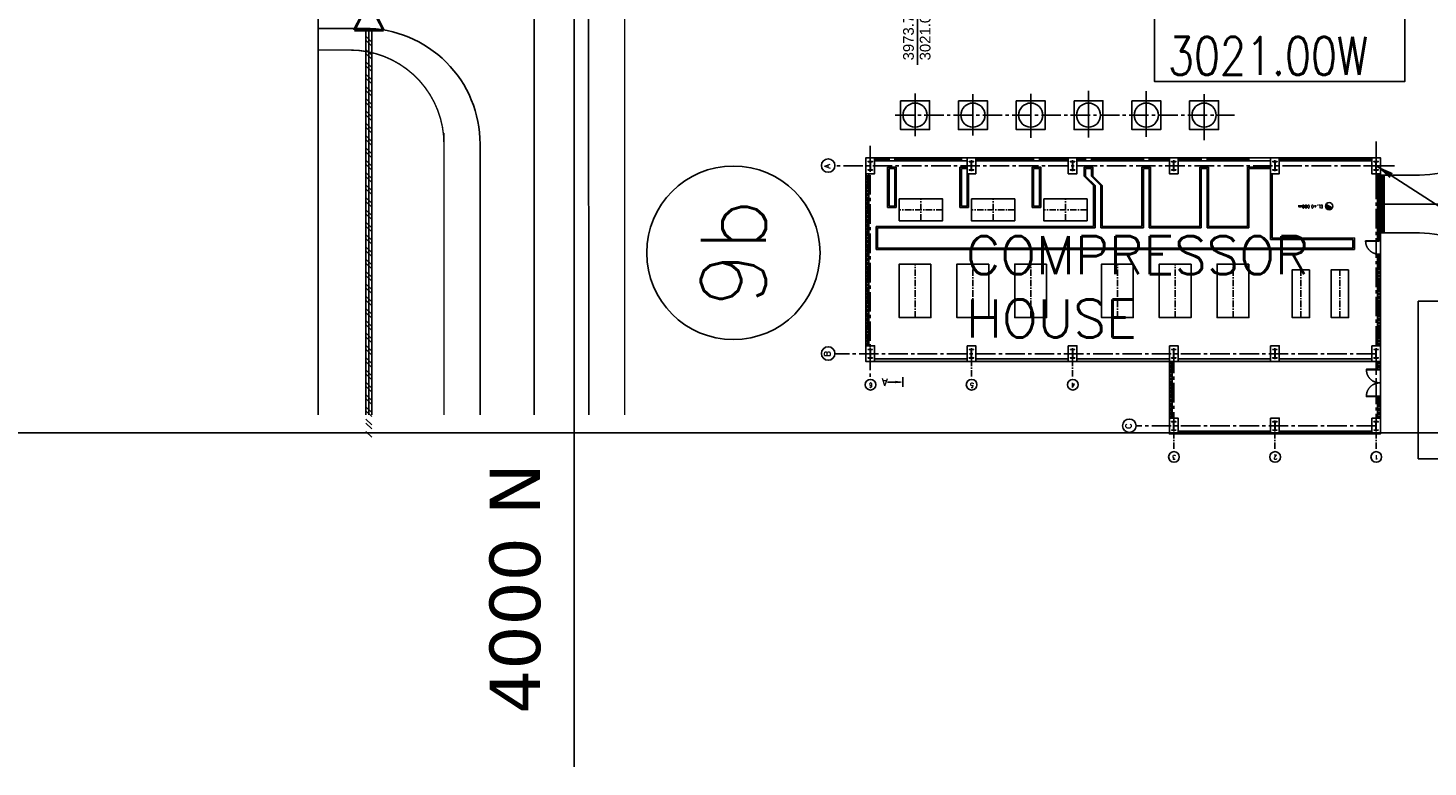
# Model space of a CAD drawing. Header units: inches. Extents: x 0 to 1544102, y -90707 to 23144100.
# Tile 144 of 155: x 1095409 to 1192287, y 633731 to 684847. Entities that reach past the tile are written whole.
import ezdxf
from ezdxf.enums import TextEntityAlignment as Align

# ---------------------------------------------------------------- set-up
doc = ezdxf.new("R2010")
doc.units = ezdxf.units.IN
doc.header["$LTSCALE"] = 1800
doc.header["$MEASUREMENT"] = 0
for name, pattern in [('CENTER', [2, 1.25, -0.25, 0.25, -0.25]), ('CENTER2', [1.125, 0.75, -0.125, 0.125, -0.125]), ('CENTRE', [1.5, 0.75, -0.25, 0.25, -0.25]), ('CONTINOUS', [0])]:
    doc.linetypes.add(name, pattern=pattern)
doc.layers.get('0').update_dxf_attribs({"color": 253})
for name, color, linetype in [('1', 7, 'Continuous'), ('Road', 3, 'Continuous'), ('Road Sides', 11, 'Continuous')]:
    doc.layers.add(name, color=color, linetype=linetype)
doc.layers.add('WALL', color=6, linetype='Continuous', lineweight=18)
doc.styles.add('ARIAL', font='arial.ttf')
doc.styles.add('ROMANS', font='romans.shx')
doc.styles.add('ROMANT', font='romant')
doc.styles.get("Standard").update_dxf_attribs({"font": 'arial.ttf'})
doc.styles.add('style2', font='romant.shx', dxfattribs={"height": 1000})
doc.dimstyles.new('SSS', dxfattribs={"dimscale": 100, "dimtxt": 2.5, "dimasz": 3, "dimexe": 0.5, "dimexo": 0.5, "dimgap": 1, "dimtad": 1, "dimdec": 0, "dimdsep": 46, "dimtxsty": 'ROMANS', "dimcen": 4, "dimdle": 1.5, "dimclrd": 1, "dimclre": 1, "dimclrt": 3, "dimadec": 0, "dimazin": 0, "dimtfac": 0.2, "dimtdec": 0, "dimtix": 1, "dimtmove": 0, "dimatfit": 3, "dimfxl": 1, "dimtolj": 1, "dimtzin": 0, "dimarcsym": 0})
pattern_1 = [(90, (-4852992.37, 4308589.59), (-125, 8e-15), []), (180, (-4852992.37, 4308589.6), (-3e-14, -250), [125, -125]), (180, (-4852992.37, 4308714.6), (-3e-14, -250), [-125, 125])]

# ---------------------------------------------------------------- blocks, each defined once
blk = doc.blocks.new('A$C6CC2746C')
at = {"color": 7, "insert": (6310, -20588), "char_height": 737.6, "width": 6885, "attachment_point": 1, "rotation": 180, "line_spacing_factor": 0.938532, "style": 'ARIAL', "bg_fill": 2}
blk.add_mtext('3973.75 N\\P3021.00 W', dxfattribs=at)
at = {"color": 3, "linetype": 'ByBlock'}
blk.add_line((6619, -19597), (983, -19597), dxfattribs=at)
blk = doc.blocks.new('A$C4A43794D')
at = {"linetype": 'Continuous'}
h = blk.add_hatch(color=1, dxfattribs=at)
h.paths.add_polyline_path([(300, 850), (150, 850), (150, 830), (288, 830), (288, 270), (150, 270), (150, 250), (300, 250)])
h.paths.add_polyline_path([(450, 850), (300, 850), (300, 250), (450, 250), (450, 270), (313, 270), (313, 830), (450, 830)])
at = {"color": 1}
blk.add_line((300, 174), (300, 921), dxfattribs=at)
at = {"color": 1, "linetype": 'Continuous'}
blk.add_lwpolyline([(0, 0), (600, 0), (600, 1100), (0, 1100)], close=True, dxfattribs=at)
for points in [[(313, 830), (450, 830), (450, 850), (150, 850), (150, 830), (288, 830)], [(288, 270), (150, 270), (150, 250), (450, 250), (450, 270), (313, 270)], [(288, 830), (288, 270)], [(313, 270), (313, 830)]]:
    blk.add_lwpolyline(points, dxfattribs=at)
blk = doc.blocks.new('COMPRESSOR HOUSE')
at = {"linetype": 'Continuous', "ltscale": 0.2}
h = blk.add_hatch(dxfattribs=at)
h.set_pattern_fill('BRICK', color=256, scale=500, angle=90)
h.set_pattern_definition(pattern_1)
h.paths.add_polyline_path([(-5030758, 4225074), (-5030758, 4225274), (-5042658, 4225274), (-5042658, 4225074)])
h = blk.add_hatch(dxfattribs=at)
h.set_pattern_fill('BRICK', color=256, scale=500, angle=90)
h.set_pattern_definition(pattern_1)
h.paths.add_polyline_path([(-5043758, 4196674), (-5043758, 4190274), (-5043558, 4190274), (-5043558, 4196674)])
h.paths.add_polyline_path([(-5043758, 4203674), (-5043758, 4197274), (-5043558, 4197274), (-5043558, 4203674)])
h.paths.add_polyline_path([(-5043758, 4210674), (-5043758, 4204274), (-5043558, 4204274), (-5043558, 4210674)])
h.paths.add_polyline_path([(-5043758, 4217674), (-5043758, 4211274), (-5043558, 4211274), (-5043558, 4217674)])
h.paths.add_polyline_path([(-5043758, 4224674), (-5043758, 4218274), (-5043558, 4218274), (-5043558, 4224674)])
h = blk.add_hatch(dxfattribs=at)
h.set_pattern_fill('BRICK', color=256, scale=500, angle=90)
h.set_pattern_definition(pattern_1)
h.paths.add_polyline_path([(-5029858, 4218674), (-5029658, 4218674), (-5029658, 4223274), (-5029858, 4223274)])
h.paths.add_polyline_path([(-5029658, 4224674), (-5029858, 4224674), (-5029858, 4223674), (-5029658, 4223674)])
h = blk.add_hatch(dxfattribs=at)
h.set_pattern_fill('BRICK', color=256, scale=500, angle=90)
h.set_pattern_definition(pattern_1)
h.paths.add_polyline_path([(-5029658, 4209674), (-5029858, 4209674), (-5029858, 4206074), (-5029658, 4206074)])
h.paths.add_polyline_path([(-5029658, 4210674), (-5029858, 4210674), (-5029858, 4210074), (-5029658, 4210074)])
h.paths.add_polyline_path([(-5029658, 4213274), (-5029858, 4213274), (-5029858, 4211274), (-5029658, 4211274)])
h.paths.add_polyline_path([(-5029858, 4213674), (-5029658, 4213674), (-5029658, 4217674), (-5029858, 4217674)])
h = blk.add_hatch(dxfattribs=at)
h.set_pattern_fill('BRICK', color=256, scale=500, angle=90)
h.set_pattern_definition(pattern_1)
h.paths.add_polyline_path([(-5029858, 4201674), (-5029858, 4198774), (-5029658, 4198774), (-5029658, 4201674)])
h.paths.add_polyline_path([(-5029858, 4203674), (-5029858, 4202074), (-5029658, 4202074), (-5029658, 4203674)])
h.paths.add_polyline_path([(-5029858, 4205674), (-5029858, 4204274), (-5029658, 4204274), (-5029658, 4205674)])
h = blk.add_hatch(dxfattribs=at)
h.set_pattern_fill('BRICK', color=256, scale=500, angle=90)
h.set_pattern_definition(pattern_1)
h.paths.add_polyline_path([(-5048758, 4196674), (-5048758, 4190274), (-5048558, 4190274), (-5048558, 4196674)])
h.paths.add_polyline_path([(-5048758, 4203674), (-5048758, 4197274), (-5048558, 4197274), (-5048558, 4203674)])
h = blk.add_hatch(dxfattribs=at)
h.set_pattern_fill('BRICK', color=256, scale=500, angle=90)
h.set_pattern_definition(pattern_1)
h.paths.add_polyline_path([(-5047658, 4204274), (-5047658, 4204074), (-5043758, 4204074), (-5043758, 4204274)])
h = blk.add_hatch(dxfattribs=at)
h.set_pattern_fill('BRICK', color=256, scale=500, angle=90)
h.set_pattern_definition(pattern_1)
h.paths.add_polyline_path([(-5029658, 4196674), (-5029858, 4196674), (-5029858, 4190274), (-5029658, 4190274)])
h = blk.add_hatch()
h.set_pattern_fill('ANSI31', color=256, angle=270)
h.set_pattern_definition([(315, (-5047126.94563, 4452454.14751), (0.08838834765, 0.08838834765), [])])
h.paths.add_polyline_path([(-5033129, 4193008), (-5032880, 4193439, 0.131652), (-5033005, 4193472, 0.767327)])
h = blk.add_hatch(dxfattribs=at)
h.set_pattern_fill('BRICK', color=256, scale=500, angle=90)
h.set_pattern_definition(pattern_1)
h.paths.add_polyline_path([(-5047658, 4189874), (-5047658, 4189674), (-5046203, 4189674), (-5046203, 4189727), (-5046173, 4189727), (-5046173, 4189874)])
h.paths.add_polyline_path([(-5044288, 4189874), (-5044288, 4189727), (-5044264, 4189727), (-5044258, 4189727), (-5044258, 4189674), (-5043758, 4189674), (-5043758, 4189874)])
h = blk.add_hatch(dxfattribs=at)
h.set_pattern_fill('BRICK', color=256, scale=500, angle=90)
h.set_pattern_definition(pattern_1)
h.paths.add_polyline_path([(-5042658, 4189874), (-5042658, 4189674), (-5036366, 4189674), (-5036366, 4189874)])
h.paths.add_polyline_path([(-5035394, 4189874), (-5035394, 4189751), (-5035358, 4189751), (-5035358, 4189674), (-5034858, 4189674), (-5034858, 4189874)])
at = {"linetype": 'CENTER2'}
for p, q in [((-5043208, 4189974), (-5043208, 4227418)), ((-5030206, 4189034), (-5030208, 4227438)), ((-5028824, 4224973), (-5044951, 4224974)), ((-5026708, 4223262), (-5026708, 4199761)), ((-5048208, 4189974), (-5048206, 4206566)), ((-5043208, 4203974), (-5048206, 4203974)), ((-5029150, 4189974), (-5048206, 4189974))]:
    blk.add_line(p, q, dxfattribs=at)
at = {"linetype": 'Continuous', "ltscale": 0.2}
for p, q in [((-5042658, 4225274), (-5030758, 4225274)), ((-5042658, 4225074), (-5030758, 4225074)), ((-5029658, 4189674), (-5029658, 4225274)), ((-5043758, 4204274), (-5043758, 4224674)), ((-5043558, 4218274), (-5043558, 4224674)), ((-5029858, 4218274), (-5029858, 4224674)), ((-5043558, 4211274), (-5043558, 4217674)), ((-5029858, 4211274), (-5029858, 4217674)), ((-5043558, 4204274), (-5043558, 4210674)), ((-5029858, 4204274), (-5029858, 4210674)), ((-5048758, 4190274), (-5048758, 4203674)), ((-5048558, 4197274), (-5048558, 4203674)), ((-5047658, 4204274), (-5043758, 4204274)), ((-5047658, 4204074), (-5043758, 4204074)), ((-5043758, 4190274), (-5043758, 4203674)), ((-5043558, 4197274), (-5043558, 4203674)), ((-5029858, 4197274), (-5029858, 4203674)), ((-5048558, 4190274), (-5048558, 4196674)), ((-5043558, 4190274), (-5043558, 4196674)), ((-5029858, 4190274), (-5029858, 4196674)), ((-5047658, 4189874), (-5046173, 4189874)), ((-5047658, 4189674), (-5034858, 4189674)), ((-5044288, 4189874), (-5043758, 4189874)), ((-5042658, 4189874), (-5036324, 4189874)), ((-5035417, 4189674), (-5036366, 4189674)), ((-5035394, 4189874), (-5030758, 4189874)), ((-5030858, 4189674), (-5030758, 4189674))]:
    blk.add_line(p, q, dxfattribs=at)
at = {"linetype": 'CONTINOUS', "ltscale": 0.2}
for p, q in [((-5036008, 4191474), (-5036008, 4224573)), ((-5036008, 4224573), (-5034406, 4224573)), ((-5035908, 4224473), (-5034508, 4224474)), ((-5035906, 4191574), (-5035908, 4224473)), ((-5034507, 4209423), (-5034508, 4224474)), ((-5034406, 4209523), (-5034406, 4224573)), ((-5033108, 4223774), (-5030308, 4223774)), ((-5033108, 4223174), (-5033108, 4223774)), ((-5033108, 4223174), (-5030308, 4223174)), ((-5033008, 4223674), (-5030408, 4223674)), ((-5033008, 4223274), (-5033008, 4223674)), ((-5033008, 4223274), (-5030408, 4223274)), ((-5030408, 4223274), (-5030408, 4223674)), ((-5030308, 4223174), (-5030308, 4223774)), ((-5033108, 4218774), (-5030308, 4218774)), ((-5033108, 4218174), (-5033108, 4218774)), ((-5033108, 4218174), (-5030758, 4218174)), ((-5033008, 4218674), (-5030408, 4218674)), ((-5033008, 4218274), (-5033008, 4218674)), ((-5033008, 4218274), (-5030408, 4218274)), ((-5030408, 4218274), (-5030408, 4218674)), ((-5030308, 4218274), (-5030308, 4218774)), ((-5033108, 4213174), (-5033108, 4213774)), ((-5033108, 4213774), (-5030308, 4213774)), ((-5033008, 4213274), (-5033008, 4213674)), ((-5033008, 4213674), (-5030408, 4213674)), ((-5033008, 4213274), (-5030408, 4213274)), ((-5030408, 4213274), (-5030408, 4213674)), ((-5030308, 4213174), (-5030308, 4213774)), ((-5033108, 4213174), (-5030308, 4213174)), ((-5034507, 4209423), (-5031576, 4209423)), ((-5034406, 4209523), (-5031576, 4209523)), ((-5031576, 4209523), (-5030925, 4210174)), ((-5031576, 4209423), (-5030925, 4210074)), ((-5031576, 4209023), (-5030925, 4209674)), ((-5031576, 4208923), (-5030925, 4209574)), ((-5030925, 4210174), (-5030307, 4210174)), ((-5030925, 4210074), (-5030407, 4210074)), ((-5030925, 4209674), (-5030407, 4209674)), ((-5030925, 4209574), (-5030307, 4209574)), ((-5030407, 4209674), (-5030407, 4210074)), ((-5030307, 4209574), (-5030307, 4210174)), ((-5034507, 4206073), (-5034507, 4209023)), ((-5034507, 4209023), (-5031576, 4209023)), ((-5034406, 4206174), (-5034406, 4208923)), ((-5034406, 4208923), (-5031576, 4208923)), ((-5034507, 4206073), (-5030407, 4206074)), ((-5034507, 4205673), (-5030407, 4205674)), ((-5034507, 4202073), (-5034507, 4205673)), ((-5034406, 4206174), (-5030307, 4206174)), ((-5034406, 4202174), (-5034406, 4205574)), ((-5034406, 4205574), (-5034406, 4205574)), ((-5034406, 4205574), (-5034406, 4205574)), ((-5034406, 4205574), (-5030307, 4205574)), ((-5030407, 4205674), (-5030407, 4206074)), ((-5030307, 4205574), (-5030307, 4206174)), ((-5034507, 4202073), (-5030407, 4202074)), ((-5034507, 4201673), (-5030407, 4201674)), ((-5034507, 4198774), (-5034507, 4201673)), ((-5034406, 4202174), (-5030307, 4202174)), ((-5030407, 4201674), (-5030407, 4202074)), ((-5030307, 4201574), (-5030307, 4202174)), ((-5034406, 4198874), (-5034406, 4201574)), ((-5034406, 4201574), (-5030307, 4201574)), ((-5030407, 4198774), (-5034507, 4198774)), ((-5030307, 4198874), (-5034406, 4198874)), ((-5030407, 4197274), (-5030407, 4198774)), ((-5030307, 4197274), (-5030307, 4198874)), ((-5030206, 4197274), (-5035307, 4197274)), ((-5035306, 4191574), (-5035307, 4197274)), ((-5035206, 4191474), (-5035207, 4197174)), ((-5030758, 4197174), (-5035207, 4197174)), ((-5035206, 4191474), (-5036008, 4191474)), ((-5035306, 4191574), (-5035906, 4191574))]:
    blk.add_line(p, q, dxfattribs=at)
at = {"linetype": 'CENTER', "ltscale": 0.2}
for p, q in [((-5033258, 4219974), (-5033258, 4222974)), ((-5040708, 4221874), (-5037008, 4221874)), ((-5034008, 4221474), (-5032508, 4221474)), ((-5044791, 4217974), (-5043508, 4217974)), ((-5040708, 4217874), (-5037008, 4217874)), ((-5033258, 4214974), (-5033258, 4217974)), ((-5034008, 4216474), (-5032508, 4216474)), ((-5040708, 4213874), (-5037008, 4213874)), ((-5033258, 4209974), (-5033258, 4212974)), ((-5034008, 4211474), (-5032508, 4211474)), ((-5044791, 4210974), (-5043508, 4210974)), ((-5040708, 4207874), (-5037008, 4207874)), ((-5049791, 4203974), (-5048508, 4203974)), ((-5040708, 4203874), (-5037008, 4203874)), ((-5040708, 4199874), (-5037008, 4199874)), ((-5049791, 4196974), (-5048508, 4196974)), ((-5040708, 4195174), (-5037408, 4195174)), ((-5040708, 4192474), (-5037408, 4192474)), ((-5049791, 4189974), (-5048508, 4189974))]:
    blk.add_line(p, q, dxfattribs=at)
for p, q in [((-5044831, 4222716), (-5045507, 4222716)), ((-5032880, 4193439), (-5033129, 4193008))]:
    blk.add_line(p, q)
at = {"ltscale": 0.5}
for p, q in [((-5025217, 4221874), (-5028167, 4221874)), ((-5025260, 4217874), (-5028111, 4217874)), ((-5025223, 4213874), (-5028271, 4213874)), ((-5025037, 4209874), (-5028262, 4209874)), ((-5025055, 4205874), (-5028199, 4205874)), ((-5025263, 4201874), (-5028428, 4201874))]:
    blk.add_line(p, q, dxfattribs=at)
at = {"linetype": 'Continuous', "ltscale": 0.2}
for points in [[(-5042658, 4225074), (-5042658, 4225274), (-5030758, 4225274), (-5030758, 4225074)], [(-5037008, 4220774), (-5040708, 4220774), (-5040708, 4222974), (-5037008, 4222974)], [(-5032508, 4222974), (-5032508, 4219974), (-5034008, 4219974), (-5034008, 4222974)], [(-5029658, 4223274), (-5029858, 4223274), (-5029858, 4223674), (-5029658, 4223674)], [(-5037008, 4216774), (-5040708, 4216774), (-5040708, 4218974), (-5037008, 4218974)], [(-5029658, 4218274), (-5029858, 4218274), (-5029858, 4218674), (-5029658, 4218674)], [(-5032508, 4217974), (-5032508, 4214974), (-5034008, 4214974), (-5034008, 4217974)], [(-5037008, 4212774), (-5040708, 4212774), (-5040708, 4214974), (-5037008, 4214974)], [(-5029658, 4213274), (-5029858, 4213274), (-5029858, 4213674), (-5029658, 4213674)], [(-5032508, 4212974), (-5032508, 4209974), (-5034008, 4209974), (-5034008, 4212974)], [(-5029658, 4209674), (-5029858, 4209674), (-5029858, 4210074), (-5029658, 4210074)], [(-5037008, 4206774), (-5040708, 4206774), (-5040708, 4208974), (-5037008, 4208974)], [(-5029658, 4205674), (-5029858, 4205674), (-5029858, 4206074), (-5029658, 4206074)], [(-5037008, 4202774), (-5040708, 4202774), (-5040708, 4204974), (-5037008, 4204974)], [(-5029658, 4201674), (-5029858, 4201674), (-5029858, 4202074), (-5029658, 4202074)], [(-5037008, 4198774), (-5040708, 4198774), (-5040708, 4200974), (-5037008, 4200974)], [(-5029858, 4198774), (-5029658, 4198774), (-5029658, 4197274), (-5029858, 4197274)], [(-5037408, 4194574), (-5040708, 4194574), (-5040708, 4195774), (-5037408, 4195774)], [(-5037408, 4191874), (-5040708, 4191874), (-5040708, 4193074), (-5037408, 4193074)]]:
    blk.add_lwpolyline(points, close=True, dxfattribs=at)
at = {"ltscale": 60}
blk.add_lwpolyline([(-5045169, 4222891), (-5045169, 4223777)], dxfattribs=at)
at = {"linetype": 'Continuous'}
for points in [[(-5025708, 4222874), (-5025708, 4220874), (-5027708, 4220874), (-5027708, 4222874)], [(-5025708, 4218874), (-5025708, 4216874), (-5027708, 4216874), (-5027708, 4218874)], [(-5025708, 4214874), (-5025708, 4212874), (-5027708, 4212874), (-5027708, 4214874)], [(-5025708, 4210874), (-5025708, 4208874), (-5027708, 4208874), (-5027708, 4210874)], [(-5025708, 4206874), (-5025708, 4204874), (-5027708, 4204874), (-5027708, 4206874)], [(-5025708, 4202874), (-5025708, 4200874), (-5027708, 4200874), (-5027708, 4202874)]]:
    blk.add_lwpolyline(points, close=True, dxfattribs=at)
for points in [[(-5046143, 4190640), (-5046143, 4189697), (-5046173, 4189697), (-5046173, 4190640), (-5046143, 4190640)], [(-5046149, 4190640), (-5046126, 4190640), (-5046102, 4190640), (-5046078, 4190640), (-5046060, 4190640), (-5046037, 4190634), (-5046013, 4190634), (-5045989, 4190628), (-5045972, 4190622), (-5045948, 4190622), (-5045924, 4190616), (-5045906, 4190610), (-5045883, 4190604), (-5045859, 4190598), (-5045841, 4190587), (-5045817, 4190581), (-5045800, 4190575), (-5045776, 4190563), (-5045758, 4190557), (-5045734, 4190545), (-5045717, 4190533), (-5045699, 4190527), (-5045681, 4190515), (-5045657, 4190504), (-5045640, 4190492), (-5045622, 4190480), (-5045604, 4190462), (-5045586, 4190450), (-5045568, 4190438), (-5045551, 4190421), (-5045533, 4190409), (-5045515, 4190391), (-5045503, 4190373), (-5045485, 4190361), (-5045468, 4190344), (-5045456, 4190326), (-5045438, 4190308), (-5045426, 4190290), (-5045414, 4190272), (-5045396, 4190255), (-5045385, 4190237), (-5045373, 4190219), (-5045361, 4190201), (-5045349, 4190177), (-5045343, 4190160), (-5045331, 4190142), (-5045319, 4190118), (-5045313, 4190100), (-5045302, 4190083), (-5045296, 4190059), (-5045284, 4190035), (-5045278, 4190017), (-5045272, 4189994), (-5045266, 4189976), (-5045260, 4189952), (-5045254, 4189928), (-5045248, 4189911), (-5045248, 4189887), (-5045242, 4189863), (-5045236, 4189845), (-5045236, 4189822), (-5045236, 4189798), (-5045230, 4189774), (-5045230, 4189751), (-5045230, 4189727)], [(-5044311, 4190640), (-5044335, 4190640), (-5044359, 4190640), (-5044383, 4190640), (-5044400, 4190640), (-5044424, 4190634), (-5044448, 4190634), (-5044472, 4190628), (-5044489, 4190622), (-5044513, 4190622), (-5044537, 4190616), (-5044555, 4190610), (-5044578, 4190604), (-5044602, 4190598), (-5044620, 4190587), (-5044643, 4190581), (-5044661, 4190575), (-5044685, 4190563), (-5044703, 4190557), (-5044726, 4190545), (-5044744, 4190533), (-5044762, 4190527), (-5044780, 4190515), (-5044804, 4190504), (-5044821, 4190492), (-5044839, 4190480), (-5044857, 4190462), (-5044875, 4190450), (-5044892, 4190438), (-5044910, 4190421), (-5044928, 4190409), (-5044946, 4190391), (-5044958, 4190373), (-5044975, 4190361), (-5044993, 4190344), (-5045005, 4190326), (-5045023, 4190308), (-5045035, 4190290), (-5045047, 4190272), (-5045064, 4190255), (-5045076, 4190237), (-5045088, 4190219), (-5045100, 4190201), (-5045112, 4190177), (-5045118, 4190160), (-5045130, 4190142), (-5045141, 4190118), (-5045147, 4190100), (-5045159, 4190083), (-5045165, 4190059), (-5045177, 4190035), (-5045183, 4190017), (-5045189, 4189994), (-5045195, 4189976), (-5045201, 4189952), (-5045207, 4189928), (-5045213, 4189911), (-5045213, 4189887), (-5045219, 4189863), (-5045224, 4189845), (-5045224, 4189822), (-5045224, 4189798), (-5045230, 4189774)], [(-5044317, 4190640), (-5044317, 4189697), (-5044288, 4189697), (-5044288, 4190640), (-5044317, 4190640)], [(-5035400, 4190699), (-5035423, 4190699), (-5035447, 4190699), (-5035465, 4190699), (-5035489, 4190693), (-5035512, 4190693), (-5035536, 4190693), (-5035560, 4190687), (-5035583, 4190681), (-5035607, 4190676), (-5035631, 4190676), (-5035649, 4190670), (-5035672, 4190664), (-5035696, 4190652), (-5035714, 4190646), (-5035738, 4190640), (-5035761, 4190628), (-5035779, 4190622), (-5035803, 4190610), (-5035821, 4190604), (-5035844, 4190593), (-5035862, 4190581), (-5035886, 4190569), (-5035904, 4190557), (-5035921, 4190545), (-5035939, 4190527), (-5035963, 4190515), (-5035981, 4190504), (-5035998, 4190486), (-5036016, 4190474), (-5036034, 4190456), (-5036046, 4190438), (-5036064, 4190427), (-5036081, 4190409), (-5036099, 4190391), (-5036111, 4190373), (-5036129, 4190355), (-5036141, 4190338), (-5036158, 4190320), (-5036170, 4190296), (-5036182, 4190278), (-5036194, 4190261), (-5036206, 4190237), (-5036218, 4190219), (-5036230, 4190201), (-5036236, 4190177), (-5036247, 4190160), (-5036259, 4190136), (-5036265, 4190112), (-5036271, 4190094), (-5036283, 4190071), (-5036289, 4190047), (-5036295, 4190029), (-5036301, 4190006), (-5036307, 4189982), (-5036313, 4189958), (-5036313, 4189934), (-5036319, 4189917), (-5036324, 4189893), (-5036324, 4189869), (-5036324, 4189845), (-5036330, 4189822), (-5036330, 4189798), (-5036330, 4189774), (-5036330, 4189751)], [(-5035417, 4189751), (-5035417, 4190699)], [(-5035394, 4189751), (-5035394, 4190699)], [(-5046203, 4189674), (-5046173, 4189674), (-5046173, 4189727), (-5046203, 4189727), (-5046203, 4189674)], [(-5044294, 4189674), (-5044264, 4189674), (-5044264, 4189727), (-5044294, 4189727), (-5044294, 4189674)], [(-5044288, 4189674), (-5044258, 4189674), (-5044258, 4189727), (-5044288, 4189727), (-5044288, 4189674)], [(-5036366, 4189674), (-5036366, 4189874)], [(-5036330, 4189751), (-5036366, 4189751)], [(-5036330, 4189751), (-5036330, 4189721), (-5036307, 4189721)], [(-5036307, 4189674), (-5036307, 4189721)], [(-5035388, 4189751), (-5035388, 4189721), (-5035417, 4189721)], [(-5035417, 4189751), (-5035358, 4189751), (-5035358, 4189674), (-5035417, 4189674)], [(-5035358, 4189751), (-5035358, 4189674), (-5035358, 4189751)]]:
    blk.add_lwpolyline(points, dxfattribs=at)
at = {"linetype": 'ByBlock'}
for centre in [(-5043194, 4227888), (-5030197, 4227888), (-5048194, 4207047)]:
    blk.add_circle(centre, 467, dxfattribs=at)
for centre, radius in [((-5045353, 4224962), 369), ((-5045353, 4217962), 369), ((-5045353, 4210962), 369), ((-5050353, 4203962), 369), ((-5050353, 4196962), 369), ((-5033005, 4193224), 249), ((-5050353, 4189962), 369)]:
    blk.add_circle(centre, radius)
at = {"linetype": 'Continuous'}
for centre in [(-5026708, 4221874), (-5026708, 4217874), (-5026708, 4213874), (-5026708, 4209874), (-5026708, 4205874), (-5026708, 4201874)]:
    blk.add_circle(centre, 835, dxfattribs=at)
at = {"ltscale": 60}
blk.add_solid([(-5045257, 4223241), (-5045169, 4222716), (-5045082, 4223241)], dxfattribs=at)
at = {"layer": 'WALL', "linetype": 'Continuous', "ltscale": 2}
for p, q in [((-5034858, 4189874), (-5034858, 4189411)), ((-5030858, 4189778), (-5034858, 4189778)), ((-5030858, 4189735), (-5034858, 4189735)), ((-5030858, 4189699), (-5034858, 4189699)), ((-5030858, 4189655), (-5034858, 4189655)), ((-5030858, 4189612), (-5034858, 4189612)), ((-5030858, 4189576), (-5034858, 4189576)), ((-5030858, 4189533), (-5034858, 4189533)), ((-5030858, 4189533), (-5034858, 4189533)), ((-5030858, 4189533), (-5034858, 4189533)), ((-5030858, 4189490), (-5034858, 4189490)), ((-5030858, 4189454), (-5034858, 4189454)), ((-5030858, 4189411), (-5034858, 4189411)), ((-5030858, 4189874), (-5030858, 4189411))]:
    blk.add_line(p, q, dxfattribs=at)
at = {"linetype": 'Continuous', "xscale": -1, "rotation": 90}
for p in [(-5042658, 4225274), (-5042658, 4218274), (-5029658, 4218274), (-5042658, 4211274), (-5029658, 4211274), (-5047658, 4204274), (-5042658, 4204274), (-5029658, 4204274), (-5047658, 4197274), (-5042658, 4197274), (-5029658, 4197274), (-5047658, 4190274), (-5042658, 4190274), (-5029658, 4190274)]:
    blk.add_blockref('A$C4A43794D', p, dxfattribs=at)
at = {"linetype": 'Continuous', "rotation": 270}
blk.add_blockref('A$C4A43794D', (-5030758, 4225274), dxfattribs=at)
at = {"style": 'ROMANT'}
for s, p in [('B', (-5043396, 4227747)), ('A', (-5030399, 4227747)), ('C', (-5048396, 4206906))]:
    blk.add_text(s, height=400, dxfattribs=at).set_placement(p)
at = {"linetype": 'Continuous', "style": 'ROMANS', "width": 0.9}
for s, p in [('6', (-5045223, 4224817)), ('5', (-5045223, 4217817)), ('4', (-5045223, 4210817)), ('3', (-5050223, 4203817)), ('2', (-5050223, 4196817)), ('1', (-5050223, 4189817))]:
    blk.add_text(s, height=315, rotation=90, dxfattribs=at).set_placement(p)
at = {"style": 'ROMANT'}
blk.add_text('A', height=500, rotation=90, dxfattribs=at).set_placement((-5044922, 4223958), align=Align.CENTER)
at = {"insert": (-5033031, 4193639), "char_height": 210, "width": 1854.71, "attachment_point": 4, "rotation": 90, "style": 'style2'}
blk.add_mtext('\\A1;EL.+0.000m', dxfattribs=at)
blk = doc.blocks.new('key plan')
blk.add_line((-255480.4, 19793.3), (-255480.4, -385146.3))
at = {"linetype": 'ByBlock'}
for p, q in [((-255785.8, 13997.1), (-255385.8, 14397.1)), ((-255210.5, 13997.1), (-254810.5, 14397.1)), ((-254933.9, 13997.1), (-254533.9, 14397.1)), ((-254358.6, 13997.1), (-253958.6, 14397.1)), ((-254235.7, 14397.1), (-227631.2, 14397.1)), ((-254235.7, 14197.1), (-227631.2, 14197.1)), ((-254235.7, 13997.1), (-227631.2, 13997.1)), ((-254081.9, 13997.1), (-253681.9, 14397.1)), ((-253506.6, 13997.1), (-253106.6, 14397.1)), ((-253230, 13997.1), (-252830, 14397.1)), ((-252654.6, 13997.1), (-252254.6, 14397.1)), ((-252378, 13997.1), (-251978, 14397.1)), ((-251802.7, 13997.1), (-251402.7, 14397.1)), ((-251526, 13997.1), (-251126, 14397.1)), ((-250950.7, 13997.1), (-250550.7, 14397.1)), ((-250674.1, 13997.1), (-250274.1, 14397.1)), ((-250098.8, 13997.1), (-249698.8, 14397.1)), ((-249822.1, 13997.1), (-249422.1, 14397.1)), ((-249246.8, 13997.1), (-248846.8, 14397.1)), ((-248970.1, 13997.1), (-248570.1, 14397.1)), ((-248394.8, 13997.1), (-247994.8, 14397.1)), ((-248118.2, 13997.1), (-247718.2, 14397.1)), ((-247542.9, 13997.1), (-247142.9, 14397.1)), ((-247266.2, 13997.1), (-246866.2, 14397.1)), ((-246690.9, 13997.1), (-246290.9, 14397.1)), ((-246414.3, 13997.1), (-246014.3, 14397.1)), ((-245838.9, 13997.1), (-245438.9, 14397.1)), ((-245562.3, 13997.1), (-245162.3, 14397.1)), ((-244987, 13997.1), (-244587, 14397.1)), ((-244710.3, 13997.1), (-244310.3, 14397.1)), ((-244135, 13997.1), (-243735, 14397.1)), ((-243858.4, 13997.1), (-243458.4, 14397.1)), ((-243283.1, 13997.1), (-242883.1, 14397.1)), ((-243006.4, 13997.1), (-242606.4, 14397.1)), ((-242431.1, 13997.1), (-242031.1, 14397.1)), ((-242154.5, 13997.1), (-241754.5, 14397.1)), ((-241579.1, 13997.1), (-241179.1, 14397.1)), ((-241302.5, 13997.1), (-240902.5, 14397.1)), ((-240727.2, 13997.1), (-240327.2, 14397.1)), ((-240450.5, 13997.1), (-240050.5, 14397.1)), ((-239875.2, 13997.1), (-239475.2, 14397.1)), ((-239598.6, 13997.1), (-239198.6, 14397.1)), ((-239003.1, 13997.1), (-238603.1, 14397.1)), ((-238726.4, 13997.1), (-238326.4, 14397.1)), ((-238151.1, 13997.1), (-237751.1, 14397.1)), ((-237874.5, 13997.1), (-237474.5, 14397.1)), ((-237299.1, 13997.1), (-236899.1, 14397.1)), ((-237022.5, 13997.1), (-236622.5, 14397.1)), ((-236447.2, 13997.1), (-236047.2, 14397.1)), ((-236170.5, 13997.1), (-235770.5, 14397.1)), ((-235595.2, 13997.1), (-235195.2, 14397.1)), ((-235318.6, 13997.1), (-234918.6, 14397.1)), ((-234743.3, 13997.1), (-234343.3, 14397.1)), ((-234466.6, 13997.1), (-234066.6, 14397.1)), ((-233891.3, 13997.1), (-233491.3, 14397.1)), ((-233614.6, 13997.1), (-233214.6, 14397.1)), ((-233039.3, 13997.1), (-232639.3, 14397.1)), ((-232762.7, 13997.1), (-232362.7, 14397.1)), ((-232187.4, 13997.1), (-231787.4, 14397.1)), ((-231910.7, 13997.1), (-231510.7, 14397.1)), ((-231335.4, 13997.1), (-230935.4, 14397.1)), ((-231058.8, 13997.1), (-230658.8, 14397.1)), ((-230483.4, 13997.1), (-230083.4, 14397.1)), ((-230206.8, 13997.1), (-229806.8, 14397.1)), ((-229631.5, 13997.1), (-229231.5, 14397.1)), ((-229354.8, 13997.1), (-228954.8, 14397.1)), ((-228722.2, 13997.1), (-228322.2, 14397.1)), ((-228445.6, 13997.1), (-228045.6, 14397.1))]:
    blk.add_line(p, q, dxfattribs=at)
at = {"ltscale": 100}
for p, q in [((-254235.7, 2750), (-35135.5, 2750)), ((-239652.2, -55500.4), (-239652.2, -69250))]:
    blk.add_line(p, q, dxfattribs=at)
at = {"linetype": 'CENTRE', "ltscale": 500}
blk.add_line((-254235.7, 0), (-35135.5, 0), dxfattribs=at)
at = {"color": 3, "linetype": 'ByBlock'}
for p, q in [((-236999.8, -54864.7), (-236999.8, -56782.2)), ((-238298.4, -55500.4), (-235325, -55500.4))]:
    blk.add_line(p, q, dxfattribs=at)
at = {"linetype": 'ByBlock', "const_width": 201.7}
for points in [[(-227630.2, 15212.6), (-227630.2, 13181.6)], [(-223630.2, 15212.6), (-227630.2, 13181.6)], [(-227630.2, 15212.6), (-223630.2, 13181.6)]]:
    blk.add_lwpolyline(points, dxfattribs=at)
at = {"linetype": 'ByBlock'}
blk.add_lwpolyline([(-257271.8, -58416.8), (-246372.9, -58416.8), (-246372.9, -64214.1), (-257271.8, -64214.1)], close=True, dxfattribs=at)
at = {"color": 1}
blk.add_circle((-243024.6, -11025.7, -5236), 6000, dxfattribs=at)
at = {"layer": '1', "color": 161, "linetype": 'ByBlock'}
blk.add_lwpolyline([(-223722.7, -40166.9), (-223722.7, -57484.7), (-231179.5, -57484.7), (-231179.5, -40166.9)], close=True, dxfattribs=at)
at = {"layer": 'Road', "ltscale": 100}
for p, q in [((-227500, 17708.9), (-227500, 14497.1)), ((-254235.7, 6500), (-235501, 6500)), ((-254235.7, -1014.2), (-224353.4, -1008.1)), ((-241652.2, -55600.4), (-241652.2, -58500)), ((-237652.2, -55600.4), (-237652.2, -58500))]:
    blk.add_line(p, q, dxfattribs=at)
for centre, radius, start, end in [((-235500, 14500), 8000, 270, 0), ((-248652.2, -58500, 0), 7000, 270, 0), ((-230652.2, -58500, 0), 7000, 180, 270)]:
    blk.add_arc(centre, radius, start, end, dxfattribs=at)
at = {"layer": 'Road Sides', "color": 74, "ltscale": 100, "const_width": 100}
for points in [[(-229000, 17708.9), (-229000, 15496.8)], [(-254235.7, 9000), (-234737.7, 9000)], [(-254235.7, -3500), (-220796.5, -3500)]]:
    blk.add_lwpolyline(points, dxfattribs=at)
blk.add_lwpolyline([(-235500, 9000, 0.4142136), (-229000, 15500)], format="xyb", dxfattribs=at)
at = {"ltscale": 100}
blk.add_blockref('COMPRESSOR HOUSE', (4793205.9, -4245473.9), dxfattribs=at)
at = {"color": 3, "style": 'ROMANS'}
blk.add_text('9b', height=4500, dxfattribs=at).set_placement((-243024.6, -11025.7, -5236), align=Align.MIDDLE_CENTER)
at = {"layer": '1', "color": 2, "style": 'ROMANS', "width": 0.8}
blk.add_text('3021.00W', height=2625, rotation=270, dxfattribs=at).set_placement((-230715.5, -41094.4, 0))
at = {"layer": '1', "color": 3, "linetype": 'ByBlock', "insert": (-274914.5, 5846.7, 0), "char_height": 3500, "width": 51196.165, "attachment_point": 1}
blk.add_mtext('{\\fVerdana|b0|i0|c0|p34;4000 N}', dxfattribs=at)
at = {"layer": '1', "color": 2, "insert": (-241876.5, -27128.3), "char_height": 2625, "width": 2625, "attachment_point": 1, "rotation": 270, "style": 'ROMANS'}
blk.add_mtext('COMPRESSOR HOUSE', dxfattribs=at)
at = {"linetype": 'ByBlock'}
blk.add_leader([(-236999.8, -55500.4), (-240751.2, -61315.5), (-246372.9, -61315.4)], dimstyle='SSS', override={"dimscale": 5000, "dimasz": 0.25, "dimgap": 1, "dimtad": 0, "dimfxl": 0.18, "dimarcsym": 1}, dxfattribs=at)
at = {"ltscale": 100, "rotation": 180}
blk.add_blockref('A$C6CC2746C', (-223406.1, -43361), dxfattribs=at)
blk.add_lwpolyline([(-255480.4, 121323.7), (78806.3, 121323.7), (78806.3, -410907.3), (-255480.4, -410907.3)], close=True)
blk.add_lwpolyline([(-254235.7, 17708.9), (-35135.5, 17708.9), (-35135.5, -385146.3), (-254235.7, -385146.3)])
at = {"layer": '1', "color": 8, "linetype": 'CENTRE', "ltscale": 500}
blk.add_line((-278591.8, 0), (14438.7, 0), dxfattribs=at)

msp = doc.modelspace()

# ---------------------------------------------------------------- block references
at = {"rotation": 89.99999999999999}
msp.add_blockref('key plan', (1133194.68, 912322.72), dxfattribs=at)

doc.saveas('drawing.dxf')
